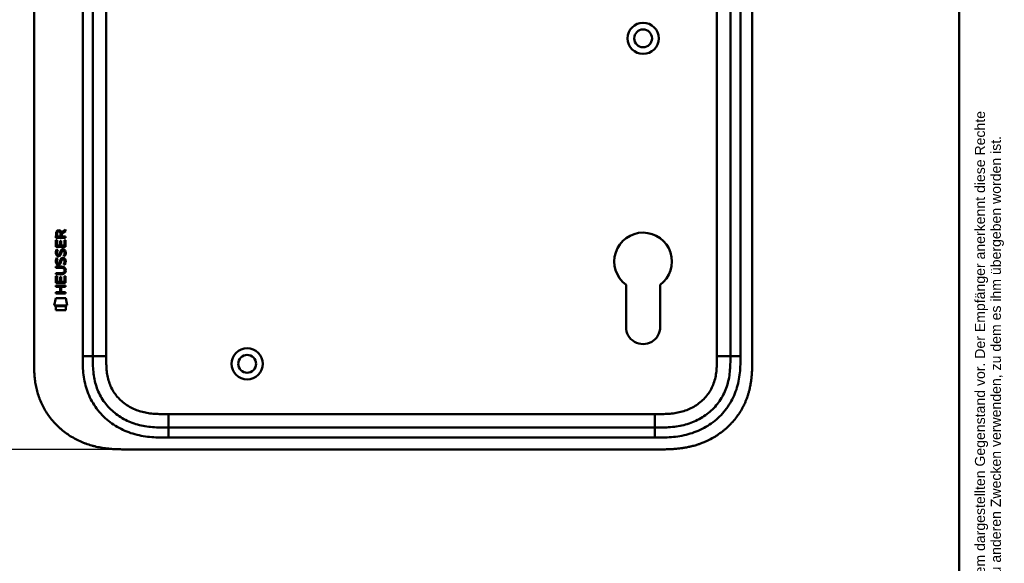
# Model space of a CAD drawing. Header units: millimetres. Extents: x 20 to 833, y 20 to 574.
# Tile 15 of 17: x 540 to 833, y 233 to 395. Entities that reach past the tile are written whole.
import ezdxf
from ezdxf.enums import TextEntityAlignment as Align

# ---------------------------------------------------------------- set-up
doc = ezdxf.new("R2010")
doc.units = ezdxf.units.MM
doc.header["$LTSCALE"] = 2
for name, color, linetype, lineweight in [('Bemaßungen(DIN)', 7, 'Continuous', 25), ('Sichtbare Kanten(DIN)', 7, 'Continuous', 50), ('Sichtbare tangentiale Kanten(DIN)', 7, 'Continuous', 50), ('Skizziergeometrie(DIN)', 7, 'Continuous', 50), ('Symbole(DIN)', 7, 'Continuous', 25)]:
    doc.layers.add(name, color=color, linetype=linetype, lineweight=lineweight)
doc.styles.add('Aktuell-DIN', font='arial.ttf')
doc.styles.add('STANDARD-DIN~0', font='arial.ttf')
doc.styles.add('Textstil10', font='arial.ttf')
doc.styles.add('Textstil41', font='arial.ttf', dxfattribs={"width": 0.8})
doc.styles.add('Textstil83', font='arial.ttf', dxfattribs={"width": 0.8})
doc.dimstyles.new('CAD-LAN', dxfattribs={"dimscale": 2, "dimtxt": 3.5, "dimasz": 2.5, "dimexe": 3.175, "dimexo": 0, "dimgap": 0.8, "dimtad": 1, "dimrnd": 1e-08, "dimtxsty": 'STANDARD-DIN~0', "dimcen": 0.09, "dimdle": 10, "dimclrd": 250, "dimclre": 250, "dimclrt": 250, "dimadec": 0, "dimazin": 2, "dimtfac": 1, "dimtmove": 0, "dimatfit": 3, "dimfxl": 1, "dimtolj": 1, "dimtzin": 0, "dimlwd": 25, "dimlwe": 25, "dimarcsym": 0})

# ---------------------------------------------------------------- blocks, each defined once
blk = doc.blocks.new('Ränder Standardrahmen')
at = {"layer": 'Skizziergeometrie(DIN)', "flags": 128}
blk.add_lwpolyline([(10, 10), (10, 287), (410, 287), (410, 10), (10, 10)], dxfattribs=at)
blk = doc.blocks.new('Schriftfelder Heusser')
at = {"layer": 'Symbole(DIN)', "color": 7, "insert": (293.33, 191.7), "char_height": 1.5, "width": 182.3003, "attachment_point": 1, "rotation": 90, "line_spacing_factor": 0.944221, "style": 'Aktuell-DIN'}
blk.add_mtext('\\fArial|b0|i0;\\H1.5000;Die Schlossfabrik Heusser AG ist Eigentümerin dieses Dokumentes und behält sich alle Rechte an diesem und dem dargestellten Gegenstand vor. Der Empfänger anerkennt diese Rechte\\Pund wird das Dokument nicht ohne schriftliche Ermächtigung der Eigentümerin Dritten zugänglich machen oder zu anderen Zwecken verwenden, zu dem es ihm übergeben worden ist.\\P ', dxfattribs=at)
at = {"layer": 'Symbole(DIN)', "color": 179, "true_color": 0x262659, "style": 'Textstil10'}
blk.add_attdef('ERSTELLUNGSDATUM_001', (217.23, 218.29), '', height=2, dxfattribs=at)
at = {"layer": 'Symbole(DIN)', "color": 179, "true_color": 0x262659}
for tag, height, style, p in [('AUTOR', 2.49, 'Aktuell-DIN', (240.03, 219.26)), ('KONTROLLDATUM', 2, 'Textstil10', (217.42, 215.04)), ('KONTROLLIERT_VON', 2, 'Textstil10', (239.98, 215.05))]:
    blk.add_attdef(tag, text='', height=height, dxfattribs=dict(at, style=style)).set_placement(p, align=Align.MIDDLE_LEFT)
at = {"layer": 'Symbole(DIN)', "color": 7, "style": 'Textstil83', "width": 0.8}
blk.add_attdef('Anfänglicher_Ansichtsmaßstab_001', (281.57, 213.34), '', height=2.3, dxfattribs=at)
at = {"layer": 'Symbole(DIN)', "color": 179, "true_color": 0x262659, "style": 'Textstil10'}
blk.add_attdef('PROJEKT', text='', height=2, dxfattribs=at).set_placement((217.77, 209.72), align=Align.BOTTOM_LEFT)
at = {"layer": 'Symbole(DIN)', "color": 7, "style": 'Textstil41', "width": 0.8}
blk.add_attdef('STATUS', text='', height=5, dxfattribs=at).set_placement((284.53, 195.86), align=Align.MIDDLE_CENTER)
blk = doc.blocks.new('*D21')
at = {"layer": 'Bemaßungen(DIN)', "color": 250, "linetype": 'Continuous', "lineweight": 25, "true_color": 0x3f3f3f, "transparency": 16777216}
for p, q in [((571.31, 512), (484.1, 512)), ((490.45, 507), (490.45, 272)), ((571.31, 267), (484.1, 267))]:
    blk.add_line(p, q, dxfattribs=at)
at = {"layer": 'Bemaßungen(DIN)', "color": 250, "linetype": 'Continuous', "true_color": 0x3f3f3f, "transparency": 16777216}
for points in [[(489.62, 507), (491.29, 507), (490.45, 512)], [(489.62, 272), (491.29, 272), (490.45, 267)]]:
    blk.add_solid(points, dxfattribs=at)
at = {"layer": 'Defpoints', "color": 0, "linetype": 'Continuous', "transparency": 16777216}
for p in [(571.31, 512), (490.45, 267), (571.31, 267)]:
    blk.add_point(p, dxfattribs=at)
at = {"layer": 'Bemaßungen(DIN)', "color": 250, "linetype": 'Continuous', "lineweight": 25, "true_color": 0x3f3f3f, "transparency": 16777216, "insert": (481.71, 381.68), "char_height": 7, "attachment_point": 1, "rotation": 90, "style": 'STANDARD-DIN~0'}
blk.add_mtext('\\A1;245', dxfattribs=at)

msp = doc.modelspace()

# ---------------------------------------------------------------- linework, layer by layer
at = {"layer": 'Sichtbare Kanten(DIN)'}
for p, q in [((544.274, 293.786), (544.274, 485.217)), ((561.774, 484.217), (561.774, 294.786)), ((751.774, 294.786), (751.774, 484.217)), ((758.274, 293.786), (758.274, 485.217)), ((552.473, 331.704), (553.669, 332.495)), ((553.668, 332.06), (552.526, 331.306)), ((553.669, 332.495), (553.668, 332.06)), ((550.806, 327.345), (550.808, 329.349)), ((550.808, 329.349), (551.156, 329.349)), ((550.809, 330.075), (550.811, 331.388)), ((553.667, 330.073), (550.809, 330.075)), ((551.156, 329.349), (551.155, 327.721)), ((551.159, 331.344), (551.158, 330.456)), ((551.158, 330.456), (552.176, 330.455)), ((552.05, 327.721), (552.051, 329.168)), ((552.051, 329.168), (552.399, 329.167)), ((552.176, 330.455), (552.177, 331.344)), ((552.399, 329.167), (552.398, 327.72)), ((552.526, 331.306), (552.526, 330.455)), ((552.526, 330.455), (553.667, 330.454)), ((553.317, 327.72), (553.318, 329.367)), ((553.318, 329.367), (553.666, 329.366)), ((553.666, 329.366), (553.665, 327.342)), ((553.667, 330.454), (553.667, 330.073)), ((553.665, 327.342), (550.806, 327.345)), ((550.978, 326.571), (551.317, 326.47)), ((551.155, 327.721), (552.05, 327.721)), ((552.398, 327.72), (553.317, 327.72)), ((552.907, 326.268), (552.895, 326.268)), ((550.976, 324.024), (551.315, 323.924)), ((551.174, 325.239), (551.182, 325.222)), ((551.858, 325.141), (551.869, 325.158)), ((552.905, 323.721), (552.893, 323.721)), ((550.801, 321.494), (552.447, 321.493)), ((550.801, 321.117), (550.801, 321.494)), ((552.471, 321.116), (550.801, 321.117)), ((551.172, 322.693), (551.18, 322.675)), ((551.856, 322.595), (551.867, 322.612)), ((553.351, 320.331), (553.351, 320.34)), ((550.798, 316.607), (550.799, 318.611)), ((550.799, 318.611), (551.148, 318.611)), ((550.8, 319.182), (550.8, 319.559)), ((550.8, 319.559), (552.47, 319.558)), ((552.445, 319.181), (550.8, 319.182)), ((551.148, 318.611), (551.146, 316.984)), ((551.146, 316.984), (552.041, 316.983)), ((552.041, 316.983), (552.042, 318.43)), ((552.042, 318.43), (552.391, 318.43)), ((552.391, 318.43), (552.389, 316.983)), ((552.389, 316.983), (553.308, 316.982)), ((553.308, 316.982), (553.309, 318.629)), ((553.309, 318.629), (553.658, 318.629)), ((553.658, 318.629), (553.656, 316.605)), ((550.795, 315.436), (550.796, 315.814)), ((552.038, 315.435), (550.795, 315.436)), ((550.796, 315.814), (553.654, 315.811)), ((553.656, 316.605), (550.798, 316.607)), ((552.037, 313.878), (552.038, 315.435)), ((552.395, 315.435), (552.394, 313.878)), ((553.654, 315.434), (552.395, 315.435)), ((553.654, 315.811), (553.654, 315.434)), ((720.674, 303.487), (720.694, 316.062)), ((730.832, 316.046), (730.874, 303.496)), ((550.263, 309.925), (550.722, 312.057)), ((550.722, 312.057), (553.728, 312.055)), ((550.794, 313.502), (550.794, 313.879)), ((550.794, 313.879), (552.037, 313.878)), ((553.652, 313.5), (550.794, 313.502)), ((552.394, 313.878), (553.653, 313.877)), ((553.653, 313.877), (553.652, 313.5)), ((553.728, 312.055), (554.178, 309.922)), ((554.178, 309.922), (550.263, 309.925)), ((550.721, 308.497), (550.722, 309.639)), ((553.718, 308.494), (550.721, 308.497)), ((550.722, 309.639), (553.719, 309.636)), ((553.719, 309.636), (553.718, 308.494)), ((584.313, 273.501), (729.236, 273.501)), ((571.313, 267.001), (730.236, 267.001))]:
    msp.add_line(p, q, dxfattribs=at)
for centre, radius in [((725.774, 389.501), 4.65), ((725.774, 389.501), 2.65), ((607.774, 292.501), 4.65), ((607.774, 292.501), 2.65)]:
    msp.add_circle(centre, radius, dxfattribs=at)
for centre, radius, start, end in [((725.774, 323.001), 8.6, 306.01959, 233.79375), ((725.774, 303.479), 5.1, 179.90875, 0.19467)]:
    msp.add_arc(centre, radius, start, end, dxfattribs=at)
for centre, major_axis, ratio, start_param, end_param in [((552.338, 330.572), (-0.976, 1.274), 0.5180415, 5.9043613, 6.8771057), ((550.945, 330.491), (1.242, 1.64), 0.5994938, 5.878165, 6.7089725), ((552.247, 324.581), (0.839, 1.642), 0.4591024, 5.9761877, 6.4975755), ((552.524, 326.05), (1.192, 3.54), 0.2215161, 2.8263053, 2.8854462), ((552.44, 328.35), (1.103, 3.296), 0.2312948, 2.8124619, 2.8734213), ((551.92, 326.033), (0.574, 1.004), 0.5438409, 2.7534304, 3.2137241), ((551.8, 325.166), (0.098, 0.139), 0.3641716, 4.4844927, 4.7925708), ((552.246, 322.037), (0.838, 1.64), 0.4594521, 5.9760112, 6.497704), ((551.925, 323.495), (0.583, 1.012), 0.541605, 2.7569093, 3.2147406), ((551.798, 322.619), (0.098, 0.139), 0.3641716, 4.4844927, 4.7925708), ((548.63, 323.863), (4.808, -4.323), 0.3742014, 5.888113, 6.6064523), ((548.626, 316.819), (4.814, 4.313), 0.3742661, 5.9599282, 6.6783921), ((529.918, 340.168), (23.266, -20.361), 0.1371339, 6.127502, 6.402435)]:
    msp.add_ellipse(centre, major_axis=major_axis, ratio=ratio, start_param=start_param, end_param=end_param, dxfattribs=at)
for points in [[(550.811, 331.388), (550.825, 331.83), (551.057, 332.292), (551.67, 332.292)], [(552.177, 331.344), (552.177, 331.617), (552.09, 331.942), (551.674, 331.942)], [(550.854, 325.092), (550.764, 325.333), (550.735, 325.566), (550.777, 325.895)], [(550.777, 325.895), (550.795, 326.034), (550.836, 326.241), (550.907, 326.414)], [(550.907, 326.414), (550.926, 326.463), (550.978, 326.571), (550.978, 326.571)], [(551.162, 326.006), (551.098, 325.753), (551.091, 325.529), (551.15, 325.313)], [(551.317, 326.47), (551.317, 326.47), (551.197, 326.144), (551.162, 326.006)], [(552.05, 325.677), (552.134, 326.044), (552.236, 326.256), (552.377, 326.423)], [(552.377, 326.423), (552.47, 326.534), (552.6, 326.606), (552.78, 326.63)], [(552.438, 325.725), (552.43, 325.695), (552.39, 325.529), (552.389, 325.526)], [(552.624, 326.15), (552.553, 326.061), (552.492, 325.923), (552.438, 325.725)], [(552.895, 326.268), (552.773, 326.268), (552.698, 326.235), (552.624, 326.15)], [(552.78, 326.63), (553.067, 326.668), (553.35, 326.568), (553.544, 326.252)], [(553.312, 325.224), (553.381, 325.557), (553.381, 325.833), (553.275, 326.03)], [(553.544, 326.252), (553.654, 326.071), (553.708, 325.852), (553.707, 325.582)], [(550.852, 322.546), (550.762, 322.787), (550.733, 323.02), (550.775, 323.348)], [(550.775, 323.348), (550.793, 323.487), (550.834, 323.694), (550.905, 323.867)], [(551.414, 324.632), (551.19, 324.665), (550.961, 324.81), (550.854, 325.092)], [(550.905, 323.867), (550.924, 323.917), (550.976, 324.024), (550.976, 324.024)], [(551.16, 323.459), (551.096, 323.207), (551.089, 322.983), (551.148, 322.767)], [(551.315, 323.924), (551.315, 323.924), (551.195, 323.597), (551.16, 323.459)], [(551.386, 325.009), (551.533, 324.949), (551.722, 324.985), (551.827, 325.1)], [(551.568, 324.619), (551.468, 324.62), (551.447, 324.627), (551.414, 324.632)], [(552.196, 324.983), (552.081, 324.774), (551.886, 324.615), (551.568, 324.619)], [(551.867, 322.612), (551.936, 322.721), (551.993, 322.885), (552.048, 323.13)], [(551.869, 325.158), (551.938, 325.268), (551.995, 325.431), (552.05, 325.677)], [(552.048, 323.13), (552.132, 323.498), (552.234, 323.709), (552.375, 323.877)], [(552.387, 322.98), (552.333, 322.74), (552.27, 322.575), (552.194, 322.437)], [(552.389, 325.526), (552.335, 325.286), (552.272, 325.121), (552.196, 324.983)], [(552.375, 323.877), (552.468, 323.987), (552.598, 324.059), (552.778, 324.083)], [(552.436, 323.178), (552.428, 323.148), (552.388, 322.982), (552.387, 322.98)], [(552.622, 323.603), (552.551, 323.515), (552.49, 323.376), (552.436, 323.178)], [(552.893, 323.721), (552.771, 323.721), (552.696, 323.689), (552.622, 323.603)], [(552.778, 324.083), (553.065, 324.122), (553.348, 324.021), (553.542, 323.705)], [(553.099, 324.685), (553.099, 324.685), (553.253, 324.939), (553.312, 325.224)], [(553.467, 324.598), (553.447, 324.603), (553.099, 324.685), (553.099, 324.685)], [(553.31, 322.677), (553.379, 323.01), (553.379, 323.286), (553.273, 323.484)], [(553.69, 322.77), (553.66, 322.439), (553.502, 322.109), (553.465, 322.052)], [(553.692, 325.317), (553.662, 324.986), (553.504, 324.656), (553.467, 324.598)], [(553.542, 323.705), (553.652, 323.524), (553.705, 323.305), (553.705, 323.036)], [(553.705, 323.036), (553.705, 322.951), (553.699, 322.865), (553.69, 322.77)], [(553.707, 325.582), (553.707, 325.497), (553.701, 325.412), (553.692, 325.317)], [(551.412, 322.085), (551.188, 322.118), (550.959, 322.263), (550.852, 322.546)], [(551.384, 322.463), (551.531, 322.403), (551.72, 322.438), (551.825, 322.553)], [(551.566, 322.072), (551.466, 322.074), (551.445, 322.08), (551.412, 322.085)], [(552.194, 322.437), (552.079, 322.227), (551.884, 322.068), (551.566, 322.072)], [(553.097, 322.138), (553.097, 322.139), (553.251, 322.392), (553.31, 322.677)], [(553.465, 322.052), (553.445, 322.056), (553.097, 322.138), (553.097, 322.138)]]:
    msp.add_open_spline(points, degree=3, dxfattribs=at)
for points, knots in [([(553.351, 320.34), (553.351, 320.387), (553.348, 320.434), (553.332, 320.569), (553.31, 320.657), (553.235, 320.808), (553.189, 320.869), (553.069, 320.975), (552.998, 321.015), (552.781, 321.098), (552.622, 321.116), (552.471, 321.116)], [0, 0, 0, 0, 0.01400423, 0.01400423, 0.0408947, 0.0408947, 0.06439039, 0.06439039, 0.08887549, 0.08887549, 0.13413559, 0.13413559, 0.13413559, 0.13413559]), ([(544.274, 293.786), (544.274, 293.231), (544.275, 292.115), (544.308, 290.7), (544.385, 289.274), (544.488, 288.126), (544.684, 286.686), (544.898, 285.534), (545.247, 284.101), (545.593, 282.962), (546.113, 281.557), (546.6, 280.452), (547.299, 279.101), (547.928, 278.05), (548.8, 276.78), (549.563, 275.803), (550.596, 274.639), (551.481, 273.756), (552.655, 272.72), (553.644, 271.947), (554.937, 271.058), (556.011, 270.409), (557.396, 269.681), (558.534, 269.165), (559.985, 268.604), (561.164, 268.223), (562.654, 267.828), (563.855, 267.576), (565.359, 267.334), (566.562, 267.196), (568.06, 267.081), (569.549, 267.017), (570.727, 267.004), (571.313, 267.001)], [0.02325842, 0.02325842, 0.02325842, 0.02325842, 0.06395557, 0.10465272, 0.12500129, 0.16569844, 0.18604701, 0.22674416, 0.24709273, 0.28778988, 0.30813845, 0.3488356, 0.36918417, 0.40988132, 0.43022989, 0.47092704, 0.49127561, 0.53197276, 0.55232133, 0.59301848, 0.61336705, 0.6540642, 0.67441277, 0.71510992, 0.73545849, 0.77615564, 0.79650421, 0.83720136, 0.85754993, 0.89824708, 0.91859565, 0.9592928, 0.99998994, 0.99998994, 0.99998994, 0.99998994]), ([(561.774, 294.786), (561.774, 293.986), (561.776, 292.402), (561.906, 290.096), (562.236, 287.878), (562.984, 285.05), (564.543, 281.771), (567.373, 278.429), (570.957, 275.886), (574.391, 274.524), (577.309, 273.886), (579.574, 273.61), (581.911, 273.503), (583.507, 273.501), (584.313, 273.501)], [0, 0, 0, 0, 0.2435013, 0.4870027, 0.730504, 0.9740054, 1.4610081, 1.9480107, 2.4350134, 2.9220161, 3.1655175, 3.4090188, 3.6525201, 3.8960223, 3.8960223, 3.8960223, 3.8960223]), ([(729.236, 273.501), (730.041, 273.501), (731.638, 273.503), (733.975, 273.61), (736.24, 273.886), (739.157, 274.524), (742.592, 275.886), (746.176, 278.429), (749.006, 281.771), (750.565, 285.05), (751.313, 287.878), (751.642, 290.096), (751.773, 292.402), (751.774, 293.986), (751.774, 294.786)], [18.3883596, 18.3883596, 18.3883596, 18.3883596, 18.6318617, 18.875363, 19.1188643, 19.3623656, 19.8493681, 20.3363707, 20.8233732, 21.3103757, 21.553877, 21.7973783, 22.0408796, 22.2843823, 22.2843823, 22.2843823, 22.2843823]), ([(730.236, 267.001), (730.833, 267.001), (731.884, 267.002), (733.095, 267.027), (734.008, 267.062), (734.618, 267.095), (735.381, 267.149), (735.991, 267.204), (736.755, 267.287), (737.365, 267.367), (738.28, 267.508), (739.191, 267.678), (740.398, 267.956), (741.294, 268.204), (742.182, 268.485), (742.769, 268.688), (743.64, 269.019), (744.499, 269.382), (745.76, 269.987), (746.85, 270.591), (748.164, 271.424), (749.176, 272.152), (750.383, 273.135), (751.301, 273.98), (752.381, 275.103), (753.189, 276.054), (754.124, 277.303), (754.808, 278.349), (755.501, 279.572), (755.92, 280.41), (756.302, 281.265), (756.539, 281.843), (756.812, 282.573), (757.012, 283.165), (757.238, 283.91), (757.401, 284.511), (757.619, 285.418), (757.802, 286.332), (757.99, 287.557), (758.091, 288.477), (758.167, 289.395), (758.205, 290.007), (758.238, 290.77), (758.256, 291.378), (758.269, 292.135), (758.274, 292.888), (758.274, 293.487), (758.274, 293.786)], [0.00000945, 0.00000945, 0.00000945, 0.00000945, 0.04167564, 0.07292528, 0.08334182, 0.10417491, 0.11459146, 0.13542455, 0.1458411, 0.16667419, 0.17709074, 0.20834038, 0.22917347, 0.26042311, 0.27083965, 0.29167275, 0.30208929, 0.33333893, 0.35417202, 0.39583821, 0.4166713, 0.45833749, 0.47917058, 0.52083676, 0.54166985, 0.58333604, 0.60416913, 0.64583532, 0.66666841, 0.69791805, 0.70833459, 0.72916769, 0.73958423, 0.76041733, 0.77083387, 0.79166696, 0.80208351, 0.83333315, 0.85416624, 0.88541588, 0.89583243, 0.91666552, 0.92708206, 0.94791516, 0.9583317, 0.9791648, 0.99999789, 0.99999789, 0.99999789, 0.99999789])]:
    msp.add_open_spline(points, degree=3, knots=knots, dxfattribs=at)
at = {"layer": 'Sichtbare tangentiale Kanten(DIN)'}
for p, q in [((558.774, 294.786), (558.774, 484.217)), ((565.774, 484.217), (565.774, 294.786)), ((747.774, 294.786), (747.774, 484.217)), ((754.774, 484.217), (754.774, 294.786)), ((558.774, 294.786), (561.774, 294.786)), ((565.774, 294.786), (561.774, 294.786)), ((747.774, 294.786), (751.774, 294.786)), ((751.774, 294.786), (754.774, 294.786)), ((584.312, 277.501), (729.236, 277.501)), ((584.312, 277.501), (584.312, 273.501)), ((729.236, 277.501), (729.236, 273.501)), ((584.313, 273.501), (584.313, 270.501)), ((729.236, 273.501), (729.236, 270.501)), ((729.236, 270.501), (584.313, 270.501))]:
    msp.add_line(p, q, dxfattribs=at)
for points, knots in [([(584.313, 270.501), (583.507, 270.501), (581.86, 270.502), (579.336, 270.616), (576.814, 270.923), (573.498, 271.646), (569.519, 273.22), (565.328, 276.191), (561.995, 280.124), (560.157, 283.992), (559.29, 287.282), (558.916, 289.805), (558.775, 292.339), (558.774, 293.986), (558.774, 294.786)], [0, 0, 0, 0, 0.2435028, 0.4870041, 0.7305055, 0.9740068, 1.4610095, 1.9480122, 2.4350149, 2.9220176, 3.1655189, 3.4090202, 3.6525216, 3.8960229, 3.8960229, 3.8960229, 3.8960229]), ([(565.774, 294.786), (565.774, 294.55), (565.774, 294.315), (565.775, 294.08), (565.775, 293.936), (565.776, 293.792), (565.777, 293.649), (565.777, 293.577), (565.778, 293.505), (565.779, 293.433), (565.78, 293.289), (565.782, 293.145), (565.785, 293.002), (565.786, 292.926), (565.788, 292.849), (565.789, 292.773), (565.791, 292.697), (565.793, 292.621), (565.795, 292.545), (565.799, 292.392), (565.805, 292.24), (565.811, 292.082), (565.824, 291.774), (565.84, 291.48), (565.862, 291.175), (565.862, 291.168), (565.863, 291.16), (565.863, 291.153), (565.909, 290.536), (565.975, 289.947), (566.071, 289.358), (566.073, 289.349), (566.074, 289.34), (566.076, 289.331), (566.174, 288.737), (566.303, 288.15), (566.469, 287.572), (566.47, 287.568), (566.471, 287.564), (566.472, 287.559), (566.642, 286.971), (566.851, 286.388), (567.098, 285.829), (567.348, 285.264), (567.641, 284.711), (567.97, 284.186), (568.301, 283.658), (568.674, 283.15), (569.079, 282.675), (569.484, 282.199), (569.928, 281.748), (570.397, 281.334), (570.865, 280.922), (571.364, 280.54), (571.885, 280.195), (572.405, 279.851), (572.949, 279.541), (573.509, 279.268), (574.068, 278.995), (574.648, 278.757), (575.235, 278.555), (575.238, 278.554), (575.242, 278.553), (575.245, 278.552), (575.825, 278.354), (576.421, 278.188), (577.02, 278.054), (577.026, 278.052), (577.031, 278.051), (577.036, 278.05), (577.626, 277.919), (578.218, 277.818), (578.818, 277.74), (578.828, 277.739), (578.837, 277.738), (578.846, 277.737), (579.439, 277.661), (580.027, 277.609), (580.644, 277.573), (580.652, 277.573), (580.659, 277.572), (580.667, 277.572), (580.972, 277.554), (581.266, 277.541), (581.568, 277.531), (581.877, 277.521), (582.186, 277.515), (582.494, 277.51), (583.102, 277.501), (583.708, 277.501), (584.312, 277.501)], [0, 0, 0, 0, 0.0706021, 0.0706021, 0.0706021, 0.1137345, 0.1137345, 0.1137345, 0.1353008, 0.1353008, 0.1353008, 0.1784332, 0.1784332, 0.1784332, 0.2012935, 0.2012935, 0.2012935, 0.2241537, 0.2241537, 0.2241537, 0.2698741, 0.2698741, 0.2698741, 0.3591194, 0.3591194, 0.3591194, 0.3613149, 0.3613149, 0.3613149, 0.5416681, 0.5416681, 0.5416681, 0.544386, 0.544386, 0.544386, 0.7261845, 0.7261845, 0.7261845, 0.7275109, 0.7275109, 0.7275109, 0.9125996, 0.9125996, 0.9125996, 1.0994646, 1.0994646, 1.0994646, 1.2874424, 1.2874424, 1.2874424, 1.4758528, 1.4758528, 1.4758528, 1.6636517, 1.6636517, 1.6636517, 1.8511233, 1.8511233, 1.8511233, 2.0385317, 2.0385317, 2.0385317, 2.0396163, 2.0396163, 2.0396163, 2.2247423, 2.2247423, 2.2247423, 2.2263922, 2.2263922, 2.2263922, 2.408543, 2.408543, 2.408543, 2.4113526, 2.4113526, 2.4113526, 2.5914161, 2.5914161, 2.5914161, 2.5935787, 2.5935787, 2.5935787, 2.6828378, 2.6828378, 2.6828378, 2.7746209, 2.7746209, 2.7746209, 2.9561272, 2.9561272, 2.9561272, 2.9561272]), ([(754.774, 294.786), (754.774, 293.986), (754.773, 292.339), (754.632, 289.805), (754.259, 287.282), (753.392, 283.992), (751.554, 280.123), (748.221, 276.191), (744.03, 273.22), (740.051, 271.646), (736.734, 270.923), (734.212, 270.616), (731.688, 270.502), (730.041, 270.501), (729.236, 270.501)], [18.388359, 18.388359, 18.388359, 18.388359, 18.6318621, 18.8753634, 19.1188646, 19.3623659, 19.8493685, 20.336371, 20.8233735, 21.3103761, 21.5538774, 21.7973786, 22.0408799, 22.2843826, 22.2843826, 22.2843826, 22.2843826]), ([(729.236, 277.501), (729.4, 277.501), (729.563, 277.501), (729.727, 277.501), (730.17, 277.502), (730.612, 277.504), (731.055, 277.51), (731.207, 277.512), (731.36, 277.515), (731.512, 277.519), (731.588, 277.52), (731.664, 277.522), (731.74, 277.524), (731.817, 277.526), (731.893, 277.529), (731.972, 277.531), (732.282, 277.541), (732.576, 277.554), (732.882, 277.572), (732.889, 277.572), (732.897, 277.573), (732.904, 277.573), (733.522, 277.609), (734.109, 277.661), (734.703, 277.737), (734.712, 277.738), (734.721, 277.739), (734.73, 277.74), (735.33, 277.818), (735.923, 277.919), (736.512, 278.05), (736.518, 278.051), (736.523, 278.052), (736.528, 278.054), (737.127, 278.188), (737.724, 278.354), (738.303, 278.552), (738.307, 278.553), (738.31, 278.554), (738.314, 278.555), (738.9, 278.757), (739.481, 278.995), (740.04, 279.268), (740.599, 279.541), (741.144, 279.851), (741.664, 280.195), (742.184, 280.54), (742.682, 280.921), (743.149, 281.332), (743.619, 281.747), (744.064, 282.199), (744.47, 282.675), (744.874, 283.15), (745.247, 283.658), (745.578, 284.186), (745.907, 284.711), (746.201, 285.264), (746.45, 285.829), (746.697, 286.388), (746.907, 286.971), (747.076, 287.559), (747.077, 287.564), (747.079, 287.568), (747.08, 287.572), (747.246, 288.15), (747.375, 288.737), (747.473, 289.331), (747.474, 289.34), (747.476, 289.349), (747.477, 289.358), (747.574, 289.947), (747.64, 290.536), (747.685, 291.153), (747.686, 291.16), (747.686, 291.168), (747.687, 291.175), (747.709, 291.48), (747.725, 291.774), (747.737, 292.075), (747.75, 292.385), (747.758, 292.694), (747.764, 293.002), (747.774, 293.598), (747.774, 294.193), (747.774, 294.786)], [0, 0, 0, 0, 0.0490671, 0.0490671, 0.0490671, 0.1818725, 0.1818725, 0.1818725, 0.2275822, 0.2275822, 0.2275822, 0.2504376, 0.2504376, 0.2504376, 0.2732931, 0.2732931, 0.2732931, 0.3625526, 0.3625526, 0.3625526, 0.3647147, 0.3647147, 0.3647147, 0.5447737, 0.5447737, 0.5447737, 0.5475879, 0.5475879, 0.5475879, 0.7297386, 0.7297386, 0.7297386, 0.7313885, 0.7313885, 0.7313885, 0.9165146, 0.9165146, 0.9165146, 0.9175992, 0.9175992, 0.9175992, 1.1050076, 1.1050076, 1.1050076, 1.2924792, 1.2924792, 1.2924792, 1.4799717, 1.4799717, 1.4799717, 1.6686885, 1.6686885, 1.6686885, 1.8566662, 1.8566662, 1.8566662, 2.0435313, 2.0435313, 2.0435313, 2.2286199, 2.2286199, 2.2286199, 2.2299464, 2.2299464, 2.2299464, 2.4117448, 2.4117448, 2.4117448, 2.4144628, 2.4144628, 2.4144628, 2.594816, 2.594816, 2.594816, 2.5970115, 2.5970115, 2.5970115, 2.6862568, 2.6862568, 2.6862568, 2.7781066, 2.7781066, 2.7781066, 2.9561096, 2.9561096, 2.9561096, 2.9561096])]:
    msp.add_open_spline(points, degree=3, knots=knots, dxfattribs=at)

# ---------------------------------------------------------------- block references
at = {"xscale": 2, "yscale": 2, "zscale": 2}
for name, p in [('Ränder Standardrahmen', (0, 0)), ('Schriftfelder Heusser', (238, -362.833))]:
    msp.add_blockref(name, p, dxfattribs=at)

# ---------------------------------------------------------------- dimensions: what is measured, and where the dimension line sits
at = {"layer": 'Bemaßungen(DIN)', "color": 250, "linetype": 'Continuous', "lineweight": 25, "true_color": 0x3f3f3f}
dim = msp.add_linear_dim(base=(490.455, 267.001), p1=(571.313, 512.001), p2=(571.313, 267.001), angle=90, dimstyle='CAD-LAN', override={"dimgap": 0.8, "dimdec": 2, "dimtol": 0, "dimlim": 0, "dimtp": 0, "dimtm": 0, "dimtdec": 2, "dimtofl": 0, "dimatfit": 1}, dxfattribs=at)
dim.commit()
dim.dimension.update_dxf_attribs({"geometry": '*D21', "text_midpoint": (490.455, 389.501), "dimtype": 160})

doc.saveas('drawing.dxf')
